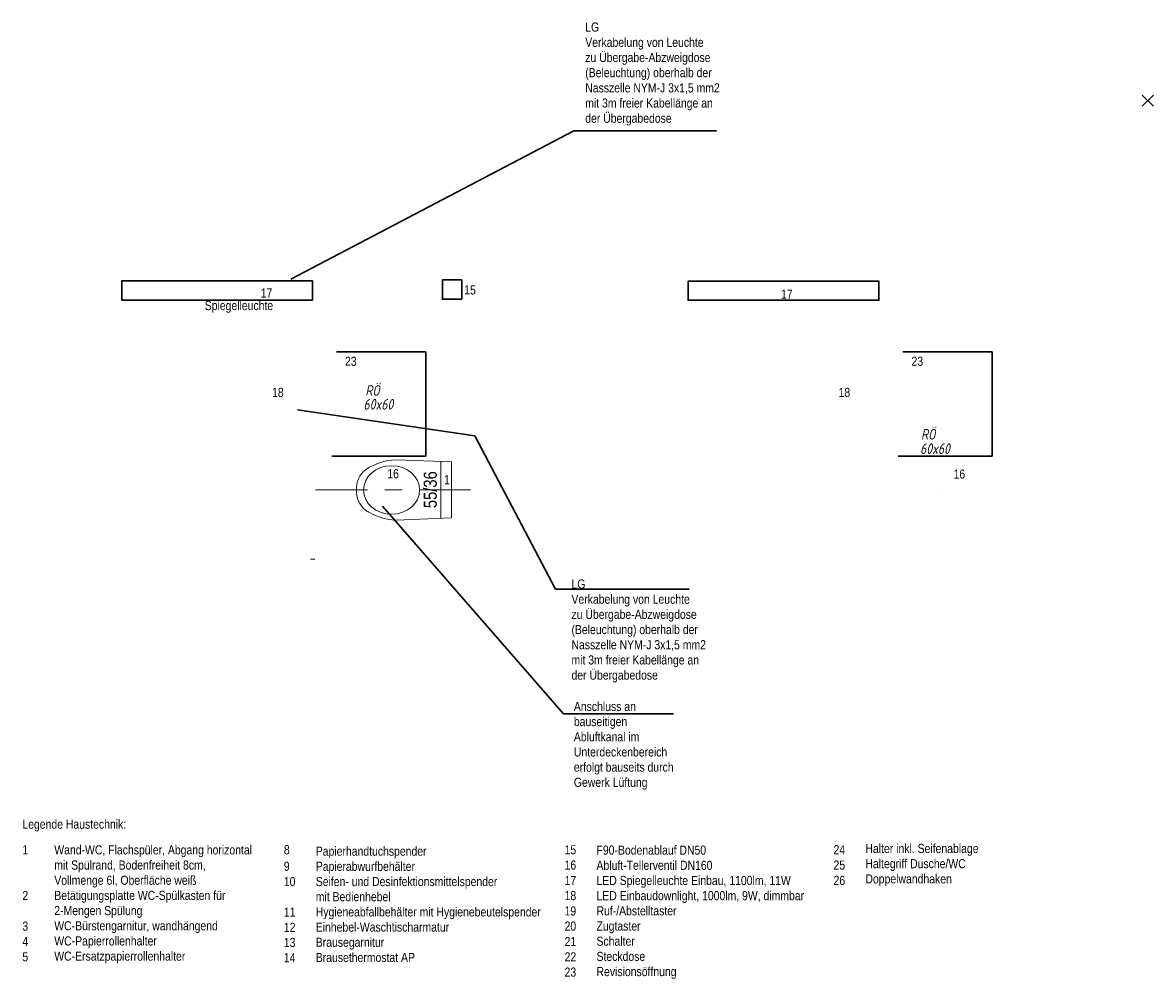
# Model space of a CAD drawing. Header units: metres. Extents: x 6.9 to 46.5, y -75.4 to -38.7.
# Tile 80 of 80: x 40 to 46.5, y -44.2 to -38.7. Entities that reach past the tile are written whole.
import ezdxf

# ---------------------------------------------------------------- set-up
doc = ezdxf.new("R2010")
doc.units = ezdxf.units.M
doc.header["$MEASUREMENT"] = 0
for name, pattern in [('DGN Style 2', [1.858454, 1.115072, -0.743382]), ('DGN Style 4', [2.975385, 1.486763, -0.743382, 0.001858, -0.743382]), ('STRICHPUNKT2_S5', [0.45, 0.3, -0.075, 0, -0.075])]:
    doc.linetypes.add(name, pattern=pattern)
for name, color, linetype, lineweight in [('ZWP_EX_BELEUCHTUNG', 7, 'Continuous', 30), ('ZWP_LX_AB_AUSLASS', 52, 'Continuous', 40), ('ZWP_REVIOEFFNUNG', 4, 'DGN Style 2', 30), ('ZWP_SX_2D_OBJEKT', 7, 'Continuous', 30), ('ZWP_SX_TEXT', 7, 'Continuous', 0)]:
    doc.layers.add(name, color=color, linetype=linetype, lineweight=lineweight)
doc.styles.add('ARIALNARROW', font='ARIALN.TTF')
doc.styles.add('ZWP 1 50', font='isocpeui.ttf', dxfattribs={"width": 0.8, "height": 0.125})

# ---------------------------------------------------------------- blocks, each defined once
blk = doc.blocks.new('COMPLEXOBJECT_0')
at = {"color": 0, "linetype": 'Continuous', "lineweight": 13}
for p, q in [((-97.4462, 26.9732), (-97.7649, 26.9862)), ((-97.5066, 26.6481), (-97.5066, 26.974)), ((-97.4462, 26.9732), (-97.4462, 26.6506)), ((-97.4462, 26.6506), (-97.7649, 26.6375)), ((-98.2587, 26.4119), (-98.2337, 26.4119))]:
    blk.add_line(p, q, dxfattribs=at)
at = {"color": 0, "linetype": 'STRICHPUNKT2_S5', "lineweight": 13}
blk.add_line((-98.23, 26.8119), (-97.3362, 26.8119), dxfattribs=at)
blk.add_line((-98.23, 26.8119), (-97.3362, 26.8119), dxfattribs=at)
at = {"color": 0, "linetype": 'Continuous', "lineweight": 13}
for centre, radius, start, end in [((-97.7505, 26.6432), 0.3433, 92.4047, 123.90482), ((-97.8472, 26.8173), 0.1459, 130.55012, 182.13315), ((-97.8472, 26.8065), 0.1459, 177.86682, 229.44988), ((-97.7505, 26.9806), 0.3433, 236.0956, 267.59547)]:
    blk.add_arc(centre, radius, start, end, dxfattribs=at)
blk.add_ellipse((-97.7909, 26.8119), major_axis=(-0.1618, 0), ratio=0.863636, dxfattribs=at)
at = {"color": 0, "linetype": 'Continuous', "lineweight": 13, "insert": (-97.5293, 26.8133), "char_height": 0.075, "width": 0.251348, "attachment_point": 8, "rotation": 90, "style": 'ARIALNARROW'}
blk.add_mtext('\\H1x;\\W0.99;55/36', dxfattribs=at)
blk = doc.blocks.new('*U105')
at = {"layer": 'ZWP_SX_TEXT', "color": 7, "linetype": 'Continuous', "lineweight": 30}
for p, q in [((-0.032, 0.032), (0.032, -0.032)), ((-0.032, -0.032), (0.032, 0.032))]:
    blk.add_line(p, q, dxfattribs=at)
blk = doc.blocks.new('OUTLET_1')
at = {"layer": 'ZWP_LX_AB_AUSLASS', "linetype": 'DGN Style 4', "lineweight": 0}
for p, q in [((0, 0, 0.005), (0, 0, 0.015)), ((0, 0), (0, 0, 0.005)), ((0, 0, 0.015), (0, 0, 0.065))]:
    blk.add_line(p, q, dxfattribs=at)

msp = doc.modelspace()

# ---------------------------------------------------------------- linework, layer by layer
at = {"layer": 'ZWP_REVIOEFFNUNG'}
for points in [[(42.3035, -41.1927, 2.3), (42.3035, -40.5927, 2.3), (41.7035, -40.5927, 2.3), (41.7035, -41.1927, 2.3)], [(45.5688, -41.1927, 2.3), (45.5688, -40.5927, 2.3), (44.9688, -40.5927, 2.3), (44.9688, -41.1927, 2.3)]]:
    msp.add_3dface(points, dxfattribs=at)
at = {"layer": 'ZWP_SX_2D_OBJEKT', "color": 7, "linetype": 'Continuous'}
msp.add_3dface([(42.5108, -40.2887, 0.1422), (42.5108, -40.1772, 0.1422), (42.3993, -40.1772, 0.1422), (42.3993, -40.2887, 0.1422)], dxfattribs=at)
at = {"layer": 'ZWP_SX_TEXT', "color": 7, "linetype": 'Continuous', "lineweight": 30}
for p, q in [((43.1576, -39.3176, 0.331), (41.5261, -40.1732, 0.331)), ((43.1576, -39.3176, 0.331), (43.9793, -39.3176, 0.331)), ((42.5866, -41.0768, 0.331), (41.5634, -40.9258, 0.331)), ((43.0519, -41.9602, 0.331), (42.5866, -41.0768, 0.331)), ((43.0976, -42.6789, 0.331), (42.0534, -41.4823, 0.331)), ((43.0519, -41.9602, 0.331), (43.8219, -41.9602, 0.331)), ((43.0976, -42.6789, 0.331), (43.7317, -42.6789, 0.331))]:
    msp.add_line(p, q, dxfattribs=at)

# ---------------------------------------------------------------- block references
at = {"layer": 'ZWP_LX_AB_AUSLASS', "linetype": 'Continuous', "rotation": 270}
for p in [(42.0035, -41.3898, 2.9913), (45.2688, -41.3898, 2.9913)]:
    msp.add_blockref('OUTLET_1', p, dxfattribs=at)
at = {"layer": 'ZWP_SX_2D_OBJEKT', "linetype": 'STRICHPUNKT2_S5', "lineweight": 13}
msp.add_blockref('COMPLEXOBJECT_0', (139.8973, -68.1999, 0.9794), dxfattribs=at)
at = {"layer": 'ZWP_SX_TEXT', "color": 7, "linetype": 'Continuous', "lineweight": 30}
msp.add_blockref('*U105', (46.4657, -39.1442), dxfattribs=at)

# ---------------------------------------------------------------- texts
at = {"layer": 'ZWP_REVIOEFFNUNG', "linetype": 'Continuous', "char_height": 0.06125, "attachment_point": 4, "line_spacing_factor": 0.84, "style": 'ZWP 1 50'}
for s, insert in [('\\H1x;\\W0.8;\\C256;RÖ', (41.9552, -40.8147, 1.8786)), ('\\H1x;\\W0.8;\\C256;60x60', (41.9447, -40.8942, 1.8786)), ('\\H1x;\\W0.8;\\C256;RÖ', (45.1587, -41.0673, 1.8786)), ('\\H1x;\\W0.8;\\C256;60x60', (45.1534, -41.15, 1.8786))]:
    msp.add_mtext(s, dxfattribs=dict(at, insert=insert))
at = {"layer": 'ZWP_SX_TEXT', "color": 7, "linetype": 'Continuous', "lineweight": 0, "char_height": 0.0525, "attachment_point": 4, "style": 'ARIALNARROW'}
for s, insert in [('LG\\PVerkabelung von Leuchte\\Pzu Übergabe-Abzweigdose\\P(Beleuchtung) oberhalb der\\PNasszelle NYM-J 3x1,5 mm2\\Pmit 3m freier Kabellänge an\\Pder Übergabedose', (43.2228, -38.9903, 0.4783)), ('15', (42.5251, -40.2353, 0.4783)), ('17', (41.3518, -40.2527, 0.4783)), ('17', (44.3511, -40.2591, 0.4783)), ('Spiegelleuchte', (41.0294, -40.3327, 0.4783)), ('23', (41.838, -40.6463, -0.4452)), ('23', (45.1033, -40.6463, -0.4452)), ('18', (41.4176, -40.8261, -0.4452)), ('18', (44.6829, -40.8261, -0.4452)), ('16', (42.0818, -41.2949, -0.4452)), ('1', (42.409, -41.3288, 0.4783)), ('16', (45.3458, -41.2967, -0.4452)), ('LG\\PVerkabelung von Leuchte\\Pzu Übergabe-Abzweigdose\\P(Beleuchtung) oberhalb der\\PNasszelle NYM-J 3x1,5 mm2\\Pmit 3m freier Kabellänge an\\Pder Übergabedose', (43.1434, -42.2007, 0.8093)), ('Anschluss an\\Pbauseitigen\\PAbluftkanal im\\PUnterdeckenbereich\\Perfolgt bauseits durch\\PGewerk Lüftung', (43.1572, -42.8626, 0.8093)), ('Legende Haustechnik:', (39.9782, -43.3227, 0.4783)), ('1', (39.9782, -43.4625, 0.4783)), ('Wand-WC, Flachspüler, Abgang horizontal \\Pmit Spülrand, Bodenfreiheit 8cm,\\PVollmenge 6l, Oberfläche weiß\\PBetätigungsplatte WC-Spülkasten für \\P2-Mengen Spülung\\PWC-Bürstengarnitur, wandhängend\\PWC-Papierrollenhalter\\PWC-Ersatzpapierrollenhalter\\P', (40.1622, -43.7771, 0.4783)), ('8', (41.4855, -43.4625, 0.4783)), ('Papierhandtuchspender\\PPapierabwurfbehälter\\PSeifen- und Desinfektionsmittelspender\\Pmit Bedienhebel\\PHygieneabfallbehälter mit Hygienebeutelspender\\PEinhebel-Waschtischarmatur\\PBrausegarnitur\\PBrausethermostat AP\\P', (41.6695, -43.7771, 0.4783)), ('15', (43.1037, -43.4625, 0.4783)), ('F90-Bodenablauf DN50\\PAbluft-Tellerventil DN160\\PLED Spiegelleuchte Einbau, 1100lm, 11W\\PLED Einbaudownlight, 1000lm, 9W, dimmbar\\PRuf-/Abstelltaster\\PZugtaster\\PSchalter\\PSteckdose\\PRevisionsöffnung', (43.2877, -43.8223, 0.4783)), ('24', (44.6538, -43.4625, 0.4783)), ('Halter inkl. Seifenablage\\PHaltegriff Dusche/WC\\PDoppelwandhaken', (44.8379, -43.5503, 0.4783)), ('9', (41.4855, -43.5578, 0.4783)), ('16', (43.1037, -43.5509, 0.4783)), ('25', (44.6538, -43.5509, 0.4783)), ('26', (44.6538, -43.6393, 0.4783)), ('10', (41.4855, -43.6463, 0.4783)), ('17', (43.1037, -43.6393, 0.4783)), ('2', (39.9782, -43.7261, 0.4783)), ('18', (43.1037, -43.727, 0.4783)), ('11', (41.4855, -43.8221, 0.4783)), ('19', (43.1037, -43.8154, 0.4783)), ('3', (39.9782, -43.903, 0.4783)), ('12', (41.4855, -43.9096, 0.4783)), ('20', (43.1037, -43.9029, 0.4783)), ('4', (39.9782, -43.9914, 0.4783)), ('13', (41.4855, -43.9971, 0.4783)), ('21', (43.1037, -43.9914, 0.4783)), ('5', (39.9782, -44.0798, 0.4783)), ('14', (41.4855, -44.0846, 0.4783)), ('22', (43.1037, -44.0798, 0.4783)), ('23', (43.1037, -44.1682, 0.4783))]:
    msp.add_mtext(s, dxfattribs=dict(at, insert=insert))

# ---------------------------------------------------------------- meshes
at = {"layer": 'ZWP_EX_BELEUCHTUNG', "linetype": 'Continuous'}
mesh = msp.add_polyface(dxfattribs=at)
corners = [(41.651, -40.293, 3.0063), (40.551, -40.293, 3.0063), (41.651, -40.183, 3.0063), (40.551, -40.183, 3.0063), (40.551, -40.293, 3.0703), (41.651, -40.293, 3.0703), (40.551, -40.183, 3.0703), (41.651, -40.183, 3.0703)]
mesh.append_faces([[corners[k] for k in face] for face in [(0, 1, 3, 2), (4, 5, 7, 6), (1, 0, 5, 4), (0, 2, 7, 5), (2, 3, 6, 7), (3, 1, 4, 6)]])
mesh = msp.add_polyface(dxfattribs=at)
corners = [(44.9153, -40.2948, 3.0063), (43.8153, -40.2948, 3.0063), (44.9153, -40.1848, 3.0063), (43.8153, -40.1848, 3.0063), (43.8153, -40.2948, 3.0703), (44.9153, -40.2948, 3.0703), (43.8153, -40.1848, 3.0703), (44.9153, -40.1848, 3.0703)]
mesh.append_faces([[corners[k] for k in face] for face in [(0, 1, 3, 2), (4, 5, 7, 6), (1, 0, 5, 4), (0, 2, 7, 5), (2, 3, 6, 7), (3, 1, 4, 6)]])

doc.saveas('drawing.dxf')
